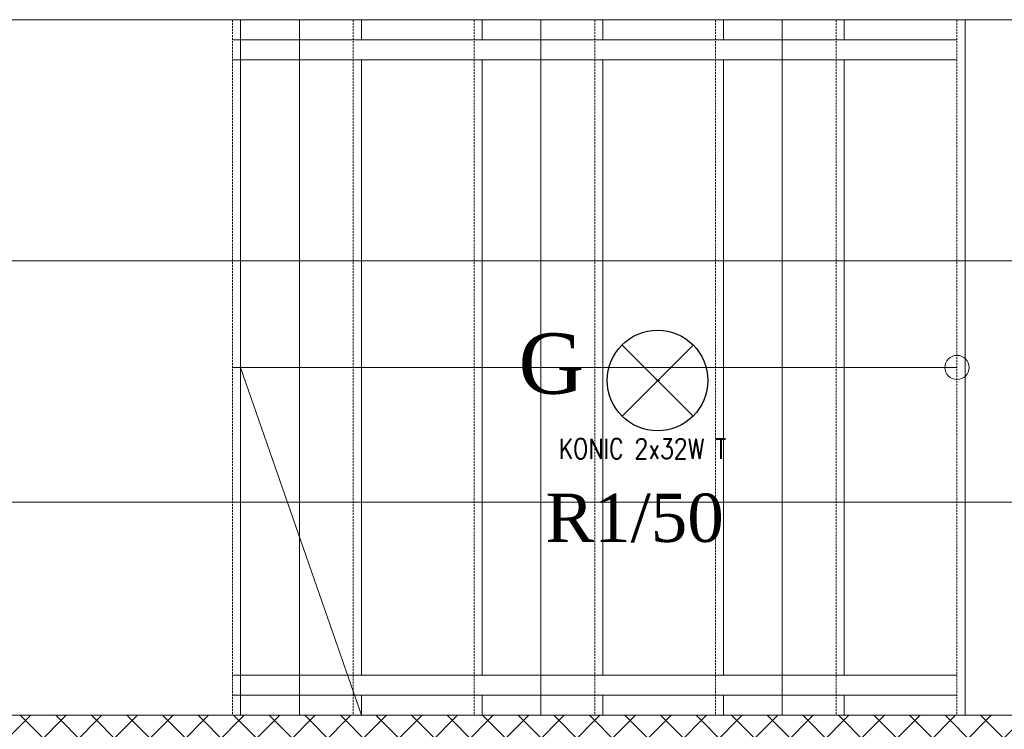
# Model space of a CAD drawing. Header units: centimetres. Extents: x 88729 to 133553, y -16225 to 14174.
# Tile 170 of 231: x 92168 to 92413, y -7050 to -6874. Entities that reach past the tile are written whole.
import ezdxf
from ezdxf.enums import TextEntityAlignment as Align

# ---------------------------------------------------------------- set-up
doc = ezdxf.new("R2010")
doc.units = ezdxf.units.CM
doc.linetypes.add('DASHED2', pattern=[9.525, 6.35, -3.175])
for name, color, linetype in [('A-SCIANY', 252, 'Continuous'), ('A-SUFITY', 252, 'Continuous'), ('A-WID', 252, 'Continuous'), ('E_Istn', 170, 'Continuous'), ('E_opisy siły', 5, 'Continuous'), ('E_PODKLAD', 7, 'Continuous'), ('E_siła', 5, 'Continuous'), ('klinkier', 252, 'Continuous'), ('R-MET-IWE', 252, 'Continuous'), ('RLX_L_9242650+6100', 3, 'Continuous')]:
    doc.layers.add(name, color=color, linetype=linetype)
doc.styles.add('MM_050', font='romans.shx', dxfattribs={"width": 0.8, "height": 16})
doc.styles.add('old', font='BOOKOS.TTF')
doc.styles.get("Standard").update_dxf_attribs({"font": 'txt.shx'})

# ---------------------------------------------------------------- blocks, each defined once
blk = doc.blocks.new('E_opis siły')
at = {"layer": 'E_siła', "linetype": 'Continuous', "ltscale": 0.5, "style": 'old', "flags": 4}
blk.add_attdef('OBWÓD', (0, 0), '', height=12, dxfattribs=at)
blk = doc.blocks.new('A$Ce817dbbb')
at = {"layer": 'klinkier', "lineweight": 9, "ltscale": 0.1}
h = blk.add_hatch(dxfattribs=at)
h.set_pattern_fill('ANSI37', color=252, scale=50, style=0)
h.set_pattern_definition([(45, (-34168.379, 15027.049), (-4.4194174, 4.4194174), []), (135, (-34168.379, 15027.049), (-4.4194174, -4.4194174), [])])
h.paths.add_polyline_path([(669.1, -17512.02), (669.1, -17519.02), (704.1, -17519.02), (1242.78, -17519.02), (1242.78, -17512.02)])
h.paths.add_polyline_path([(1242.78, -17512.02), (1242.78, -17519.02), (1341.6, -17519.02), (1341.6, -17512.02)])
h.paths.add_polyline_path([(1341.6, -17519.02), (1349.1, -17519.02), (1349.1, -17512.02), (1341.6, -17512.02)])
h.paths.add_polyline_path([(1634.1, -17519.02), (1634.1, -17512.02), (1509.1, -17512.02), (1509.1, -17519.02), (1544.1, -17519.02)])
at = {"layer": 'A-SCIANY', "color": 252, "lineweight": 9, "ltscale": 3}
blk.add_line((669.1, -17512.02), (1349.1, -17512.02), dxfattribs=at)
blk.add_lwpolyline([(1029.1, -17339.02), (617.1, -17339.02), (617.1, -17339.02)], dxfattribs=at)
at = {"layer": 'A-SUFITY', "lineweight": 0, "ltscale": 0.1}
for p, q in [((835.7, -17339.02), (835.7, -17512.02)), ((895.7, -17339.02), (895.7, -17512.02)), ((955.7, -17339.02), (955.7, -17512.02)), ((1000.1, -17399.02), (-346.9, -17399.02)), ((1000.1, -17399.02), (1635.1, -17399.02)), ((1000.1, -17459.02), (-346.9, -17459.02)), ((1000.1, -17459.02), (1635.1, -17459.02))]:
    blk.add_line(p, q, dxfattribs=at)
at = {"layer": 'A-WID', "color": 252, "linetype": 'DASHED2', "lineweight": 9, "ltscale": 0.08}
for p, q in [((819.1, -17339.02), (819.1, -17512.02)), ((849.1, -17339.02), (849.1, -17512.02)), ((879.1, -17339.02), (879.1, -17512.02)), ((909.1, -17339.02), (909.1, -17512.02)), ((939.1, -17339.02), (939.1, -17512.02)), ((969.1, -17339.02), (969.1, -17512.02)), ((999.1, -17339.02), (999.1, -17512.02))]:
    blk.add_line(p, q, dxfattribs=at)
at = {"layer": 'A-WID', "color": 252, "lineweight": 9}
for p, q in [((821.1, -17339.02), (821.1, -17512.02)), ((851.1, -17339.02), (851.1, -17344.02)), ((881.1, -17339.02), (881.1, -17344.02)), ((911.1, -17339.02), (911.1, -17344.02)), ((941.1, -17339.02), (941.1, -17344.02)), ((971.1, -17339.02), (971.1, -17344.02)), ((1001.1, -17339.02), (1001.1, -17512.02)), ((851.1, -17349.02), (851.1, -17502.02)), ((881.1, -17349.02), (881.1, -17502.02)), ((911.1, -17349.02), (911.1, -17502.02)), ((941.1, -17349.02), (941.1, -17502.02)), ((971.1, -17349.02), (971.1, -17502.02)), ((999.1, -17425.52), (819.1, -17425.52)), ((821.1, -17425.52), (851.1, -17512.02)), ((851.1, -17507.02), (851.1, -17512.02)), ((881.1, -17507.02), (881.1, -17512.02)), ((911.1, -17507.02), (911.1, -17512.02)), ((941.1, -17507.02), (941.1, -17512.02)), ((971.1, -17507.02), (971.1, -17512.02))]:
    blk.add_line(p, q, dxfattribs=at)
for points in [[(999.1, -17344.02), (819.1, -17344.02)], [(999.1, -17349.02), (819.1, -17349.02)], [(999.1, -17502.02), (819.1, -17502.02)], [(999.1, -17507.02), (819.1, -17507.02)]]:
    blk.add_lwpolyline(points, dxfattribs=at)
blk.add_circle((999.1, -17425.52), 3, dxfattribs=at)
at = {"layer": 'R-MET-IWE', "color": 252, "lineweight": 9, "width": 0.75}
for tag, rotation, p in [('0-', 90, (-1139.05, -4143.61)), ('0-', 90, (-1113.05, -4143.61)), ('0-', 90, (-1087.05, -4143.61)), ('2-', 90, (-796.05, -4143.61)), ('2-', 90, (-505.05, -4143.61)), ('0-', 90, (-480.05, -4143.61)), ('0-', 90, (-456.05, -4143.61)), ('2-', 90, (-166.05, -4143.61)), ('2-', 90, (-625.66, -4833.61)), ('2-', 90, (-599.66, -4833.61)), ('2-', 90, (-573.66, -4833.61)), ('0-', 180, (-2169.64, -4848.47)), ('0-', 180, (-2169.64, -4873.47)), ('0-', 180, (-2169.64, -4899.47)), ('-2', 90, (-1661.47, -4961.65)), ('-2', 90, (-1636.47, -4961.65)), ('0-', 270, (-1489.78, -4968.06)), ('0-', 270, (-1464.78, -4968.06)), ('0-', 270, (-1439.78, -4968.06)), ('0-', 270, (-1364.78, -4968.06)), ('0-', 270, (-1339.78, -4968.06)), ('0-', 270, (-1314.78, -4968.06)), ('0-', 270, (328.22, -4968.06)), ('0-', 270, (354.22, -4968.06)), ('0-', 270, (1256.22, -4968.06)), ('0-', 270, (1282.22, -4968.06)), ('0-', 90, (-513.05, -5496.61)), ('0-', 90, (-487.05, -5496.61)), ('K.S.-', 90, (-487.05, -5766.11)), ('0-', 90, (-513.05, -5766.11)), ('1-', 90, (-539.05, -6114.61)), ('0-', 90, (-513.05, -6114.61)), ('0-', 90, (-487.05, -6114.61)), ('0-', 90, (301.95, -6545.61)), ('0-', 90, (327.95, -6545.61)), ('0-', 90, (353.95, -6545.61)), ('0-', 90, (416.11, -6545.61)), ('0-', 90, (1255.95, -6545.61)), ('0-', 90, (1281.95, -6545.61)), ('1-', 90, (2382.95, -6845.61)), ('1-', 90, (2408.95, -6845.61)), ('1-', 90, (2434.95, -6845.61)), ('1-', 90, (2827.95, -6845.61)), ('1-', 90, (2853.95, -6845.61)), ('1-', 90, (2879.95, -6845.61)), ('<-2', 90, (-910.64, -10482.41)), ('2->', 90, (-718.15, -10854.38)), ('2->', 90, (-692.15, -10854.38)), ('2->', 90, (-744.15, -10870.8)), ('-0', 90, (-186.09, -12450.12)), ('1-', 90, (2264.47, -12866.38)), ('1-', 90, (2290.47, -12866.38)), ('1-', 90, (2316.47, -12866.38)), ('1-', 90, (2709.47, -12866.38)), ('1-', 90, (2735.47, -12866.38)), ('1-', 90, (2761.47, -12866.38)), ('<-KL', 90, (-700.01, -16780.91)), ('-0', 90, (-179.94, -18957.53)), ('0->', 90, (-1257.53, -23179.05)), ('0->', 90, (-1231.53, -23179.05)), ('0->', 90, (-1205.53, -23179.05)), ('0->', 90, (-600.53, -23179.05)), ('0->', 90, (-574.53, -23179.05)), ('0->', 90, (-1692.53, -24074.05)), ('0->', 90, (-1666.53, -24074.05)), ('0->', 90, (-1640.53, -24074.05)), ('0->', 90, (-1486.53, -24074.05)), ('0->', 90, (-1460.53, -24074.05)), ('0->', 90, (-1434.53, -24074.05)), ('<-0', 90, (-499.82, -24383.56)), ('<-0', 90, (-298.11, -24383.56)), ('<-0', 180, (-587.12, -25088.86)), ('<-0', 270, (-496.63, -25202.68)), ('<-0', 180, (-1353.25, -25419.36)), ('<-0', 180, (-1187.25, -25444.1)), ('<-0', 90, (-179.61, -25454.22)), ('<-0', 90, (-69.59, -26375.36)), ('<-0', 90, (-43.59, -26375.36))]:
    blk.add_attdef(tag, text='', height=17, rotation=rotation, dxfattribs=at).set_placement(p, align=Align.MIDDLE)
for tag, p in [('2-', (1424.81, -4179.2)), ('2-', (1424.81, -4205.2)), ('K.S.-', (-76.89, -4264.2)), ('KL-', (-613.13, -4292.18)), ('1-', (-613.13, -4312.18)), ('1-', (-613.13, -4332.18)), ('K.S.-', (1414.13, -4333.66)), ('0-', (-70.19, -4341.2)), ('0-', (469.81, -4341.2)), ('1-', (-613.13, -4352.18)), ('0-', (1424.81, -4361.2)), ('0-', (-70.19, -4367.2)), ('1-', (469.81, -4367.2)), ('0-', (1099.81, -4368.2)), ('2-', (1424.81, -4387.2)), ('1-', (-70.19, -4393.2)), ('1-', (469.81, -4393.2)), ('1-', (1099.81, -4394.2)), ('2-', (1424.81, -4413.2)), ('2-', (-70.19, -4419.2)), ('2-', (1099.81, -4420.2)), ('2-', (469.81, -4444.2)), ('K.S.-', (-76.89, -4445.2)), ('2-', (1099.81, -4446.2)), ('2-', (469.81, -4470.2)), ('2-', (-825.19, -4496.2)), ('2-', (-825.19, -4522.2)), ('2-', (-70.19, -4574.2)), ('2-', (-70.19, -4600.2)), ('K.S.-', (1089.13, -4600.66)), ('2-', (1099.81, -4653.2)), ('2-', (-70.19, -4669.2)), ('2-', (1099.81, -4679.2)), ('-1', (1806.78, -4690.78)), ('1-', (-70.19, -4695.2)), ('2-', (1099.81, -4705.2)), ('-1', (1806.78, -4716.3)), ('K.S.-', (-73.2, -4721.2)), ('-1', (1806.78, -4743.07)), ('FR-', (-70.19, -4747.2)), ('0-', (-1066.19, -6382.7)), ('0-', (-1066.19, -6408.7)), ('2-', (1729.81, -6586.2)), ('2-', (1729.81, -6612.2)), ('2-', (1729.81, -6638.2)), ('2-', (1729.81, -6664.2)), ('K.S.-', (469.81, -6788.2)), ('1-', (-962.19, -6915.2)), ('1-', (-460.19, -6923.2)), ('1-', (469.81, -6923.2)), ('2-', (1729.81, -6923.2)), ('1-', (-460.19, -6949.2)), ('1-', (469.81, -6949.2)), ('2-', (1729.81, -6949.2)), ('K.S.-', (2901.81, -6960.2)), ('2-', (1729.81, -6975.2)), ('2-', (1729.81, -7001.2)), ('2-', (-460.19, -7026.2)), ('0-', (469.81, -7026.2)), ('2-', (-460.19, -7052.2)), ('0-', (469.81, -7052.2)), ('2-', (-460.19, -7078.2)), ('2-', (469.81, -7078.2)), ('1-', (2901.81, -7088.2)), ('2-', (469.81, -7104.2)), ('1-', (2901.81, -7114.2)), ('0-', (1729.81, -7131.2)), ('2-', (-460.19, -7141.2)), ('0-', (1729.81, -7157.2)), ('2-', (-460.19, -7167.2)), ('2-', (469.81, -7181.2)), ('2-', (1729.81, -7183.2)), ('0-', (-460.19, -7193.2)), ('2-', (469.81, -7207.2)), ('2-', (1729.81, -7209.2)), ('K.S.-', (-470.87, -7217.66)), ('2-', (469.81, -7233.2)), ('2-', (1729.81, -7235.2)), ('1-', (-460.19, -7245.2)), ('2-', (469.81, -7259.2)), ('2-', (1729.81, -7261.2)), ('2-', (1729.81, -7287.2)), ('2-', (-460.19, -7297.2)), ('2->', (-943.67, -10542.97)), ('-1', (1688.29, -10711.55)), ('-1', (1688.29, -10737.55)), ('-1', (1688.29, -10763.55)), ('<-2', (1685.55, -12605.39)), ('2->', (1611.33, -12636.47)), ('2->', (1611.33, -12658.97)), ('2->', (1590.77, -12684.97)), ('K.S.-', (2783.33, -12980.97)), ('2->', (-578.67, -13046.97)), ('2->', (-578.67, -13072.97)), ('<-2', (-476.88, -13105.94)), ('1-', (2783.33, -13108.97)), ('1-', (2783.33, -13134.97)), ('<-1', (-610.79, -16857.83)), ('<-1', (-610.79, -16877.83)), ('<-1', (1688.29, -17218.96)), ('<-1', (1688.29, -17244.96)), ('<-1', (1688.29, -17270.96)), ('<-1', (-478.91, -18553.43)), ('<-0', (-2287.98, -23879.57)), ('<-0', (-2287.98, -23905.57)), ('<-0', (-2287.98, -23931.57)), ('<-0', (-343.08, -24738.18)), ('<-0', (-478.91, -25059.68))]:
    blk.add_attdef(tag, text='', height=17, dxfattribs=at).set_placement(p, align=Align.MIDDLE)

msp = doc.modelspace()

# ---------------------------------------------------------------- linework, layer by layer
at = {"layer": 'E_Istn', "ltscale": 0.1}
for p, q in [((92317.74, -6972.21, 350), (92335.42, -6954.54, 350)), ((92317.74, -6954.54, 350), (92335.42, -6972.21, 350)), ((92326.33, -6963.37, 350), (92326.58, -6963.37, 350)), ((92326.58, -6963.62, 350), (92326.58, -6963.12, 350)), ((92326.58, -6963.37, 350), (92326.83, -6963.37, 350))]:
    msp.add_line(p, q, dxfattribs=at)
msp.add_circle((92326.58, -6963.37, 350), 12.5, dxfattribs=at)

# ---------------------------------------------------------------- block references
at = {"layer": 'E_opisy siły', "linetype": 'Continuous'}
ref = msp.add_blockref('E_opis siły', (92359.13, -7003.51, -350), dxfattribs=dict(at, xscale=-1))
ref.add_attrib('OBWÓD', 'R1/50', (92298.71, -7003.51, -350), dxfattribs={"color": 3, "linetype": 'Continuous', "ltscale": 0.5, "height": 12, "style": 'old'})
at = {"layer": 'E_PODKLAD'}
msp.add_blockref('A$Ce817dbbb', (91401.87, 10465.39), dxfattribs=at)

# ---------------------------------------------------------------- texts
at = {"layer": 'E_Istn', "style": 'old'}
msp.add_text('G', height=15, dxfattribs=at).set_placement((92292, -6966.65, 350))
at = {"layer": 'E_Istn', "ltscale": 0.1, "insert": (92301.99, -6977.84, 350), "char_height": 5, "width": 52.2979, "attachment_point": 1, "style": 'MM_050'}
msp.add_mtext('KONIC 2x32W T', dxfattribs=at)
at = {"layer": 'RLX_L_9242650+6100', "ltscale": 0.1, "flags": 9}
msp.add_attdef('RLXLUM', (92326.58, -6963.37, 350), '', height=0.1, dxfattribs=at)

doc.saveas('drawing.dxf')
